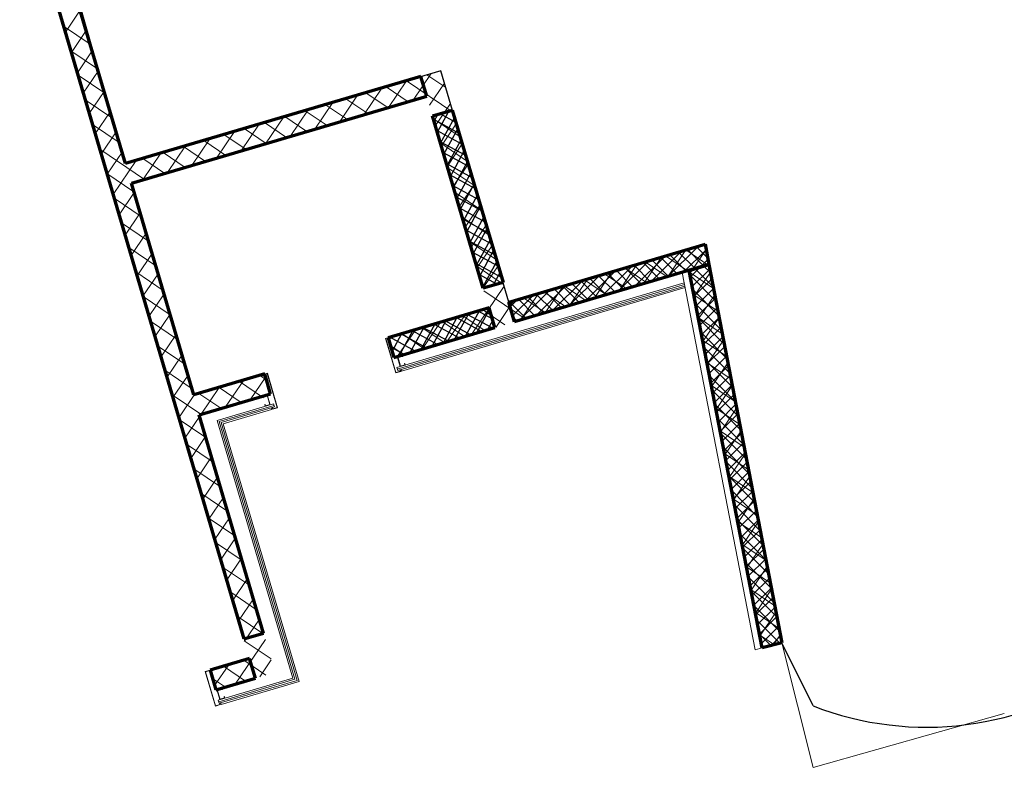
# Model space of a CAD drawing. Header units: millimetres. Extents: x 98667 to 994031, y -2704 to 533009.
# Tile 224 of 256: x 666560 to 676145, y 376367 to 383785. Entities that reach past the tile are written whole.
import ezdxf

# ---------------------------------------------------------------- set-up
doc = ezdxf.new("R2010")
doc.units = ezdxf.units.MM
doc.linetypes.add('AP03000E0$0$HIDDEN', pattern=[9.525, 6.35, -3.175])
doc.linetypes.add('sp00000g0$0$CENTER', pattern=[50.8, 31.75, -6.35, 6.35, -6.35])
for name, color, linetype, lineweight in [('0_F&B AREA', 3, 'Continuous', 0), ('A-WALL-FNSH', 1, 'Continuous', 15), ('A-WALL-FULL', 6, 'Continuous', 70), ('A-WALL-PATT', 5, 'Continuous', 15), ('AP03000E0$0$A-GLAZ-FULL-EXTR', 2, 'Continuous', 20), ('AP03000E0$0$A-WALL-FNSH', 1, 'Continuous', 15)]:
    doc.layers.add(name, color=color, linetype=linetype, lineweight=lineweight)
for name, color, linetype in [('A-WALL-PATT-50', 5, 'Continuous'), ('sp00000g0$0$S-GRID', 1, 'sp00000g0$0$CENTER'), ('STAIRCASE-7$0$A-WALL-HATCH', 253, 'Continuous')]:
    doc.layers.add(name, color=color, linetype=linetype)
doc.layers.add('AP03000E0$0$A-Slab Edge Guide', color=55, linetype='Continuous', lineweight=15, plot=False)

msp = doc.modelspace()

# ---------------------------------------------------------------- linework, layer by layer
at = {"layer": '0_F&B AREA', "color": 251, "extrusion": (-8.97989e-08, -2.5816e-08, 1)}
for p, q in [((667080.7, 384111.6, 0), (667588.8, 382385.1, 0)), ((667588.8, 382385.1, 0), (670658.8, 383288.6, 0)), ((670658.8, 383288.6, 0), (671321.5, 381037.5, 0)), ((671321.5, 381037.5, 0), (673231.6, 381599.9, 0)), ((673231.6, 381599.9, 0), (673980.5, 377724, 0)), ((673980.5, 377724, 0), (674285.9, 376511.4, 0)), ((674285.9, 376511.4, 0), (676145, 377037.3, 0))]:
    msp.add_line(p, q, dxfattribs=at)
at = {"layer": 'A-WALL-FNSH', "color": 251, "linetype": 'ByBlock'}
for p, q in [((673718.8, 377654.7), (673009.7, 381326.1)), ((673786.3, 377674.6), (673718.8, 377654.7, 0))]:
    msp.add_line(p, q, dxfattribs=at)
at = {"layer": 'A-WALL-FNSH', "color": 251}
for p, q in [((670231, 380401.8), (673029.1, 381225.6)), ((670235.5, 380386.4), (673032.2, 381209.8)), ((670240.1, 380371.1), (673035.2, 381194.1)), ((670278.2, 380365.6), (673038.3, 381178.3)), ((670121.7, 380684.4), (670169.7, 380698.5)), ((670220.6, 380348.6), (670121.7, 380684.4)), ((670167.7, 380694.8), (670125.5, 380682.4)), ((670125.5, 380682.4), (670222.6, 380352.4)), ((670171.4, 380682.3), (670167.7, 380694.8)), ((670169.7, 380698.5), (670174.2, 380683.2)), ((670174.2, 380683.2), (670171.4, 380682.3)), ((670235.8, 380509.5), (670283.8, 380523.6)), ((670264.6, 380411.6), (670235.8, 380509.5)), ((670281.7, 380519.9), (670239.5, 380507.5)), ((670239.5, 380507.5), (670266.6, 380415.4)), ((670285.4, 380507.4), (670281.7, 380519.9)), ((670283.8, 380523.6), (670288.3, 380508.3)), ((670288.3, 380508.3), (670285.4, 380507.4)), ((670305.2, 380440.3), (670308, 380441.1)), ((670308.8, 380427.8), (670305.2, 380440.3)), ((670308, 380441.1), (670312.6, 380425.8)), ((668970.6, 380345.6), (668922.6, 380331.5)), ((669069.4, 380009.8), (668970.6, 380345.6)), ((670268.6, 380362.8), (670220.6, 380348.6)), ((670222.6, 380352.4), (670264.8, 380364.8)), ((670240.1, 380371.1), (670231, 380401.8)), ((670244.6, 380355.7), (670268.6, 380362.8)), ((670244.6, 380355.7), (670268.6, 380362.8)), ((670261.2, 380377.3), (670264, 380378.1)), ((670264.8, 380364.8), (670261.2, 380377.3)), ((670264, 380378.1), (670268.6, 380362.8)), ((670312.6, 380425.8), (670264.6, 380411.6)), ((670266.6, 380415.4), (670308.8, 380427.8)), ((670278.2, 380365.6), (670273.6, 380380.9)), ((668922.6, 380331.5), (668927.1, 380316.1)), ((668926.3, 380329.4), (668968.5, 380341.9)), ((668930, 380317), (668926.3, 380329.4)), ((668927.1, 380316.1), (668930, 380317)), ((668968.5, 380341.9), (669065.6, 380011.9)), ((668969.5, 380136.8), (668921.5, 380122.7)), ((668921.5, 380122.7), (668926, 380107.3)), ((668925.2, 380120.6), (668967.4, 380133.1)), ((668928.9, 380108.2), (668925.2, 380120.6)), ((668926, 380107.3), (668928.9, 380108.2)), ((668967.4, 380133.1), (668994.5, 380041)), ((668998.2, 380038.9), (668969.5, 380136.8)), ((669031.8, 380048.8), (668482.2, 379887.1)), ((669036.3, 380033.5), (668502.1, 379876.3)), ((669040.9, 380018.1), (668522, 379865.5)), ((669011.8, 379992.9), (668541.8, 379854.6)), ((668948.6, 380041), (668945.8, 380040.2)), ((668945.8, 380040.2), (668950.3, 380024.8)), ((668952.3, 380028.5), (668948.6, 380041)), ((668950.3, 380024.8), (668998.2, 380038.9)), ((668994.5, 380041), (668952.3, 380028.5)), ((669011.8, 379992.9), (669007.3, 380008.2)), ((669019.7, 380011.9), (669016.9, 380011.1)), ((669016.9, 380011.1), (669021.4, 379995.7)), ((669023.4, 379999.4), (669019.7, 380011.9)), ((669021.4, 379995.7), (669069.4, 380009.8)), ((669045.4, 380002.8), (669021.4, 379995.7)), ((669045.4, 380002.8), (669021.4, 379995.7)), ((669065.6, 380011.9), (669023.4, 379999.4)), ((669040.9, 380018.1), (669031.8, 380048.8)), ((668482.2, 379887.1), (669220.1, 377379.9)), ((668502.1, 379876.3), (669239.9, 377369.1)), ((668522, 379865.5), (669259.8, 377358.2)), ((668541.8, 379854.6), (669279.7, 377347.4)), ((668366, 377443.3), (668414, 377457.4)), ((668464.8, 377107.6), (668366, 377443.3)), ((668411.9, 377453.7), (668369.7, 377441.3)), ((668369.7, 377441.3), (668466.8, 377111.3)), ((668415.6, 377441.3), (668411.9, 377453.7)), ((668414, 377457.4), (668418.5, 377442.1)), ((668418.5, 377442.1), (668415.6, 377441.3)), ((669220.1, 377379.9), (668493.5, 377166)), ((668480, 377268.4), (668528, 377282.5)), ((668525.9, 377278.8), (668483.7, 377266.4)), ((669239.9, 377369.1), (668498, 377150.7)), ((669259.8, 377358.2), (668502.5, 377135.3)), ((669279.7, 377347.4), (668522.4, 377124.5)), ((668529.6, 377266.3), (668525.9, 377278.8)), ((668528, 377282.5), (668532.5, 377267.2)), ((668464.8, 377107.6), (668422.5, 377251.5)), ((668508.8, 377170.6), (668480, 377268.4)), ((668483.7, 377266.4), (668510.8, 377174.3)), ((668556.8, 377184.7), (668508.8, 377170.6)), ((668510.8, 377174.3), (668553.1, 377186.7)), ((668532.5, 377267.2), (668529.6, 377266.3)), ((668549.4, 377199.2), (668552.3, 377200)), ((668553.1, 377186.7), (668549.4, 377199.2)), ((668552.3, 377200), (668556.8, 377184.7)), ((668512.8, 377121.7), (668464.8, 377107.6)), ((668466.8, 377111.3), (668509, 377123.7)), ((668502.5, 377135.3), (668493.5, 377166)), ((668505.4, 377136.2), (668508.3, 377137)), ((668509, 377123.7), (668505.4, 377136.2)), ((668508.3, 377137), (668512.8, 377121.7)), ((668522.4, 377124.5), (668517.8, 377139.9))]:
    msp.add_line(p, q, dxfattribs=at)
at = {"layer": 'A-WALL-FULL', "color": 251, "linetype": 'ByBlock'}
for p, q in [((667588.8, 382385.2), (667080.7, 384111.6)), ((666888.9, 384055.1), (668740.7, 377762.1)), ((670466.3, 383232.1), (667588.8, 382385.2)), ((670522.8, 383040.3), (670466.3, 383232.1)), ((667647.6, 382194.1), (670522.8, 383040.3)), ((670579.9, 382848.4), (670771.2, 382904.7)), ((671072.4, 381173), (670579.9, 382848.4)), ((670771.2, 382904.7), (671264.9, 381229.7)), ((668253.6, 380134.8), (667647.6, 382194.1)), ((671321.5, 381037.5), (673231.6, 381599.9)), ((671321.5, 381037.5), (673231.6, 381599.9)), ((673231.6, 381599.9), (673269.9, 381402.7)), ((673231.6, 381599.9), (673269.9, 381402.7)), ((673269.9, 381402.7), (671377.9, 380845.9)), ((673269.9, 381402.7), (671378, 380845.7)), ((673077.2, 381346), (673269.9, 381402.7)), ((673269.9, 381402.7), (673980.6, 377723.5)), ((673786.3, 377674.6), (673077.2, 381346)), ((671264.9, 381229.7), (671072.4, 381173)), ((671377.9, 380845.9), (671321.5, 381037.5)), ((671128.9, 380981), (670145.6, 380691.7)), ((671186.1, 380789.4), (671128.9, 380981)), ((670202.1, 380499.8), (671186.1, 380789.4)), ((670145.6, 380691.7), (670202.1, 380499.8)), ((668946.6, 380338.5), (668253.6, 380134.8)), ((669003, 380146.8), (668946.6, 380338.5)), ((668308.4, 379942.5), (669003, 380146.8)), ((668932.8, 377818.6), (668308.4, 379942.5)), ((668740.7, 377762.1), (668741, 377762.2)), ((668741, 377762.2), (668932.8, 377818.6)), ((673980.6, 377723.5), (673786.3, 377674.6)), ((668797.3, 377570.4), (668413.9, 377457.6)), ((668854.6, 377378.6), (668797.3, 377570.4)), ((668413.9, 377457.6), (668470.5, 377265.5)), ((668470.5, 377265.5), (668854.6, 377378.6))]:
    msp.add_line(p, q, dxfattribs=at)
at = {"layer": 'A-WALL-PATT', "color": 251, "linetype": 'Continuous'}
for p, q in [((667004.8, 383663.3), (667149.6, 383877.5)), ((666987.4, 383722.6), (667246.8, 383547.2)), ((667062.9, 383465.8), (667207.7, 383680)), ((667057.8, 383483.4), (667317.2, 383308)), ((667121, 383268.3), (667265.8, 383482.6)), ((667128.1, 383244.2), (667387.7, 383068.8)), ((667179.1, 383070.8), (667324, 383285.1)), ((670389.3, 383000.8), (670565.2, 383261.1)), ((670523.1, 383248.7), (670707.3, 383124.2)), ((670128.2, 383132.4), (670343, 382987.2)), ((670150.1, 382930.4), (670326, 383190.7)), ((670325.6, 383190.5), (670777.7, 382885)), ((670549, 382953.5), (670694.2, 383168.4)), ((667237.2, 382873.3), (667382.1, 383087.6)), ((669671.7, 382789.7), (669847.6, 383049.9)), ((669910.9, 382860), (670086.8, 383120.3)), ((669930.7, 383074.3), (670145.5, 382929.1)), ((667198.5, 383005), (667458.1, 382829.5)), ((669432.5, 382719.3), (669608.4, 382979.5)), ((669535.7, 382958.1), (669750.5, 382812.8)), ((669733.2, 383016.2), (669948, 382871)), ((670607, 382756), (670752.4, 382971)), ((667295.3, 382675.8), (667440.2, 382890.2)), ((668954.1, 382578.5), (669130, 382838.6)), ((669140.7, 382841.8), (669355.5, 382696.6)), ((669193.3, 382648.9), (669369.2, 382909.1)), ((669338.2, 382899.9), (669553, 382754.7)), ((667268.8, 382765.8), (667528.5, 382590.3)), ((668714.9, 382508.1), (668890.8, 382768.2)), ((668943.2, 382783.7), (669158, 382638.5)), ((670587.7, 382821.8), (670848.1, 382645.7)), ((670665.1, 382558.4), (670810.5, 382773.5)), ((667353.4, 382478.3), (667498.4, 382692.7)), ((668475.7, 382437.8), (668651.6, 382697.8)), ((668548.3, 382667.4), (668763, 382522.3)), ((668745.8, 382725.6), (668960.5, 382580.4)), ((667997.4, 382297), (668173.2, 382557)), ((668153.3, 382551.2), (668368, 382406.1)), ((668236.6, 382367.4), (668412.4, 382627.4)), ((668350.8, 382609.3), (668565.5, 382464.2)), ((670658, 382582.6), (670918.6, 382406.5)), ((670723.2, 382360.9), (670868.6, 382576.1)), ((667339.2, 382526.7), (667775.5, 382231.7)), ((667411.5, 382280.8), (667556.5, 382495.2)), ((667758.2, 382226.6), (667933.9, 382486.6)), ((667955.8, 382493.1), (668170.5, 382347.9)), ((667469.7, 382083.3), (667694.7, 382416.2)), ((667758.3, 382435), (667973, 382289.8)), ((670781.3, 382163.3), (670926.8, 382378.6)), ((667409.6, 382287.5), (667672.5, 382109.8)), ((670728.3, 382343.5), (670989, 382167.3)), ((670839.3, 381965.8), (670984.9, 382181.1)), ((667527.8, 381885.8), (667674.5, 382102.8)), ((670798.6, 382104.4), (671059.4, 381928)), ((667479.9, 382048.3), (667743.2, 381870.3)), ((670897.4, 381768.2), (671043.1, 381983.7)), ((667585.9, 381688.3), (667732.8, 381905.6)), ((667550.3, 381809.1), (667813.9, 381630.9)), ((670868.9, 381865.2), (671129.9, 381688.8)), ((670955.5, 381570.7), (671101.2, 381786.2)), ((667644, 381490.7), (667791.1, 381708.3)), ((670939.2, 381626.1), (671200.3, 381449.6)), ((671013.6, 381373.1), (671159.3, 381588.8)), ((667620.7, 381569.9), (667884.7, 381391.5)), ((667702.1, 381293.2), (667849.3, 381511.1)), ((672870.2, 381285.1), (673046.2, 381545.3)), ((673043.9, 381544.7), (673272.1, 381390.4)), ((673082.9, 381316.2), (673241.2, 381550.4)), ((672391.8, 381144.3), (672567.7, 381404.5)), ((672631, 381214.7), (672806.9, 381474.9)), ((672649, 381428.4), (672863.8, 381283.2)), ((672846.4, 381486.5), (673061.3, 381341.3)), ((667691, 381330.7), (667955.4, 381152)), ((667760.2, 381095.7), (667907.6, 381313.8)), ((671009.5, 381386.9), (671270.8, 381210.3)), ((671071.7, 381175.6), (671217.5, 381391.3)), ((672152.6, 381073.9), (672328.5, 381334)), ((672254.1, 381312.1), (672468.8, 381166.9)), ((672451.5, 381370.3), (672666.3, 381225.1)), ((673080.6, 381328.2), (673314.7, 381170)), ((673125.5, 381095.7), (673283.8, 381329.9)), ((671913.4, 381003.5), (672089.2, 381263.6)), ((672056.6, 381254), (672271.4, 381108.8)), ((667818.3, 380898.2), (667965.9, 381116.6)), ((670956.6, 380721.8), (671275.6, 381193.8)), ((671079.8, 381147.8), (671481.4, 380876.3)), ((671435, 380862.7), (671610.8, 381122.7)), ((671661.7, 381137.7), (671876.4, 380992.6)), ((671674.2, 380933.1), (671850, 381193.1)), ((671859.1, 381195.8), (672073.9, 381050.7)), ((673168.1, 380875.3), (673326.4, 381109.5)), ((667761.4, 381091.6), (668026.1, 380912.6)), ((671195.8, 380792.2), (671371.5, 381052.3)), ((671464.2, 381079.6), (671678.9, 380934.4)), ((673123.2, 381107.9), (673357.3, 380949.6)), ((667876.4, 380700.7), (668024.2, 380919.3)), ((671065.5, 380965.9), (671283.9, 380818.2)), ((667831.8, 380852.4), (668096.9, 380673.2)), ((670478.1, 380581), (670655.6, 380843.6)), ((670672.1, 380848.5), (670889, 380702)), ((670717.4, 380651.4), (670895.7, 380915.2)), ((670868.8, 380907.2), (671086.5, 380760.1)), ((673165.7, 380887.5), (673399.9, 380729.2)), ((673210.7, 380654.8), (673369, 380889)), ((670238.9, 380510.6), (670415.6, 380772)), ((670278.8, 380731.2), (670494, 380585.7)), ((670475.5, 380789.8), (670691.5, 380643.8)), ((667934.5, 380503.2), (668082.4, 380722.1)), ((670153, 380666.9), (670175.6, 380700.4)), ((673208.3, 380667.1), (673442.5, 380508.8)), ((673253.2, 380434.3), (673411.6, 380668.6)), ((667902.1, 380613.2), (668167.6, 380433.7)), ((670168.5, 380614.1), (670296.5, 380527.6)), ((667992.6, 380305.7), (668140.7, 380524.8)), ((673250.8, 380446.7), (673485.1, 380288.4)), ((673295.8, 380213.8), (673454.2, 380448.1)), ((667972.5, 380374), (668238.4, 380194.3)), ((668050.7, 380108.2), (668199, 380327.5)), ((668564.4, 380017.7), (668740.3, 380277.9)), ((668699.4, 380265.9), (668914.2, 380120.7)), ((668803.6, 380088.1), (668954.6, 380311.4)), ((668897, 380323.9), (668964.2, 380278.5)), ((668325.2, 379947.3), (668501.1, 380207.6)), ((668501.9, 380207.8), (668716.7, 380062.5)), ((673293.4, 380226.3), (673527.6, 380068)), ((673338.4, 379993.4), (673496.8, 380227.7)), ((668042.9, 380134.8), (668321.8, 379946.3)), ((668108.8, 379910.7), (668262, 380137.3)), ((668304.3, 380149.7), (668519.3, 380004.4)), ((673336, 380005.9), (673570.2, 379847.6)), ((673381, 379772.9), (673539.4, 380007.2)), ((668113.2, 379895.6), (668373.4, 379719.8)), ((668166.9, 379713.2), (668312.1, 379928)), ((673378.5, 379785.5), (673612.8, 379627.2)), ((673423.5, 379552.4), (673582, 379786.8)), ((668225, 379515.6), (668370.2, 379730.5)), ((668183.6, 379656.5), (668443.8, 379480.6)), ((668283.1, 379318.1), (668428.3, 379533)), ((673421.1, 379565.1), (673655.4, 379406.7)), ((673466.1, 379331.9), (673624.6, 379566.3)), ((668254, 379417.3), (668514.2, 379241.4)), ((668341.2, 379120.6), (668486.5, 379335.5)), ((673463.6, 379344.8), (673698, 379186.3)), ((673508.7, 379111.4), (673667.2, 379345.9)), ((668324.3, 379178.1), (668584.5, 379002.2)), ((668399.3, 378923.1), (668544.6, 379138)), ((673506.2, 379124.4), (673740.6, 378965.9)), ((673551.3, 378891), (673709.8, 379125.4)), ((668394.7, 378938.9), (668654.9, 378763)), ((668457.4, 378725.6), (668602.7, 378940.5)), ((673593.9, 378670.5), (673752.4, 378905)), ((673548.8, 378904), (673783.2, 378745.5)), ((668515.5, 378528.1), (668660.8, 378743)), ((668465.1, 378699.7), (668725.3, 378523.8)), ((673591.3, 378683.6), (673825.8, 378525.1)), ((673636.4, 378450), (673795, 378684.5)), ((668573.7, 378330.6), (668718.9, 378545.5)), ((668535.4, 378460.5), (668795.7, 378284.6)), ((673633.9, 378463.2), (673868.3, 378304.7)), ((673679, 378229.5), (673837.6, 378464.1)), ((668631.8, 378133.1), (668777, 378348)), ((673676.4, 378242.8), (673910.9, 378084.3)), ((673721.6, 378009), (673880.2, 378243.6)), ((668605.8, 378221.4), (668866.1, 378045.4)), ((668689.9, 377935.6), (668835.2, 378150.5)), ((668676.2, 377982.2), (668936.5, 377806.2)), ((668748, 377738.1), (668893.3, 377953)), ((673719, 378022.4), (673953.5, 377863.9)), ((673764.2, 377788.6), (673922.7, 378023.1)), ((668657.8, 377321.2), (668951.4, 377755.5)), ((673761.6, 377802), (673908.4, 377702.8)), ((673895.9, 377699.9), (673965.3, 377802.7)), ((668746.5, 377743), (669006.9, 377567)), ((668457.7, 377308.7), (668594.2, 377510.6)), ((668544.9, 377496), (668759.4, 377351.1)), ((668742.3, 377554.2), (668956.9, 377409.1)), ((668896.9, 377391.5), (669009.5, 377558)), ((668437.7, 377376.9), (668561.8, 377293))]:
    msp.add_line(p, q, dxfattribs=at)
at = {"layer": 'A-WALL-PATT-50', "color": 251, "linetype": 'Continuous'}
for p, q in [((670594.4, 382799), (670629.2, 382862.9)), ((670626.1, 382691.3), (670736.9, 382894.6)), ((670806.1, 382786.1), (670652.5, 382869.8)), ((670774.4, 382893.8), (670760.2, 382901.5)), ((670837.9, 382678.4), (670590.2, 382813.3)), ((670657.8, 382583.5), (670792.8, 382831.3)), ((670869.6, 382570.7), (670621.9, 382705.7)), ((670689.5, 382475.7), (670824.5, 382723.7)), ((670901.4, 382463), (670653.5, 382598.1)), ((670721.1, 382368), (670856.3, 382616)), ((670933.1, 382355.3), (670685.1, 382490.5)), ((670752.8, 382260.2), (670888, 382508.4)), ((670964.9, 382247.7), (670716.8, 382382.8)), ((670784.5, 382152.4), (670919.8, 382400.7)), ((670996.6, 382140), (670748.4, 382275.2)), ((670816.2, 382044.7), (670951.5, 382293)), ((671028.4, 382032.3), (670780, 382167.6)), ((670847.8, 381936.9), (670983.2, 382185.4)), ((670879.5, 381829.1), (671015, 382077.7)), ((671060.1, 381924.6), (670811.7, 382059.9)), ((671091.8, 381816.9), (670843.3, 381952.3)), ((670911.2, 381721.4), (671046.7, 381970.1)), ((671123.6, 381709.2), (670874.9, 381844.7)), ((670942.9, 381613.6), (671078.4, 381862.4)), ((671155.3, 381601.5), (670906.6, 381737.1)), ((670974.5, 381505.8), (671110.2, 381754.7)), ((671187.1, 381493.8), (670938.2, 381629.4)), ((671006.2, 381398.1), (671141.9, 381647.1)), ((671218.8, 381386.2), (670969.8, 381521.8)), ((671037.9, 381290.3), (671173.6, 381539.4)), ((672705.9, 381236.8), (673003.6, 381532.8)), ((672865.8, 381283.8), (673163.5, 381579.9)), ((673048.2, 381337.5), (672887.8, 381498.7)), ((673134.8, 381363), (672974.4, 381524.2)), ((673025.7, 381330.9), (673242.1, 381546.1)), ((673221.4, 381388.5), (673061, 381549.7)), ((673257.9, 381464.2), (673147.6, 381575.2)), ((671250.6, 381278.5), (671001.5, 381414.2)), ((671069.6, 381182.5), (671205.4, 381431.8)), ((672386.2, 381142.7), (672683.8, 381438.6)), ((672701.8, 381235.5), (672541.5, 381396.7)), ((672546, 381189.7), (672843.7, 381485.7)), ((672788.4, 381261), (672628.1, 381422.2)), ((672875, 381286.5), (672714.6, 381447.7)), ((672961.6, 381312), (672801.2, 381473.2)), ((673185.5, 381377.9), (673260.3, 381452.2)), ((671206.1, 381212.3), (671033.1, 381306.6)), ((671170.5, 381201.9), (671237.1, 381324.1)), ((672066.4, 381048.6), (672364, 381344.5)), ((672226.3, 381095.6), (672523.9, 381391.5)), ((672442, 381159.1), (672281.7, 381320.2)), ((672528.6, 381184.6), (672368.3, 381345.7)), ((672615.2, 381210.1), (672454.9, 381371.2)), ((673089.5, 381282.4), (673185.5, 381377.9)), ((673107.6, 381188.5), (673278.5, 381358.4)), ((673312, 381184.7), (673134.8, 381362.9)), ((673285, 381324.4), (673221.4, 381388.4)), ((671746.7, 380954.5), (672044.1, 381250.3)), ((671906.5, 381001.5), (672204, 381297.4)), ((672095.6, 381057.1), (671935.3, 381218.3)), ((672182.2, 381082.6), (672021.9, 381243.8)), ((672268.8, 381108.1), (672108.5, 381269.3)), ((672355.4, 381133.6), (672195.1, 381294.8)), ((673339, 381045), (673086.2, 381299.2)), ((673125.7, 381094.6), (673296.6, 381264.5)), ((671098.3, 381180.6), (671064.7, 381198.9)), ((671360.2, 380906), (671564.4, 381109.1)), ((671426.9, 380860.4), (671724.3, 381156.1)), ((671586.8, 380907.4), (671884.2, 381203.2)), ((671749.2, 380955.2), (671589, 381116.3)), ((671835.8, 380980.7), (671675.6, 381141.8)), ((671922.4, 381006.2), (671762.2, 381167.3)), ((672009, 381031.7), (671848.7, 381192.8)), ((673366, 380905.3), (673113.2, 381159.5)), ((673143.9, 381000.7), (673314.8, 381170.6)), ((671489.4, 380878.7), (671329.2, 381039.8)), ((671334.7, 380992.6), (671404.5, 381062)), ((671576, 380904.2), (671415.8, 381065.3)), ((671662.6, 380929.7), (671502.4, 381090.8)), ((673393, 380765.6), (673140.2, 381019.8)), ((673162, 380906.7), (673332.9, 381076.7)), ((670792.1, 380673.4), (670927.4, 380921.7)), ((670899.7, 380705.1), (671035, 380953.4)), ((671164.4, 380783), (670916, 380918.4)), ((671007.4, 380736.8), (671133, 380967.3)), ((671160.3, 380875.7), (671023.7, 380950.1)), ((673180.1, 380812.8), (673351, 380982.8)), ((670469.1, 380578.4), (670604.4, 380826.7)), ((670576.8, 380610.1), (670712.1, 380858.4)), ((670841.3, 380687.9), (670592.8, 380823.3)), ((670684.4, 380641.7), (670819.7, 380890.1)), ((670949, 380719.6), (670700.5, 380855)), ((671056.7, 380751.3), (670808.3, 380886.7)), ((671115, 380768.5), (671165, 380860.1)), ((671402.8, 380853.3), (671364.4, 380891.9)), ((673420, 380625.9), (673167.1, 380880.2)), ((673198.3, 380718.9), (673369.2, 380888.9)), ((670185.6, 380555.8), (670281.5, 380731.7)), ((670253.8, 380515), (670389.1, 380763.4)), ((670518.1, 380592.8), (670269.6, 380728.2)), ((670361.5, 380546.7), (670496.8, 380795)), ((670625.9, 380624.5), (670377.3, 380759.9)), ((670733.6, 380656.2), (670485.1, 380791.6)), ((673447, 380486.2), (673194.1, 380740.5)), ((673216.4, 380625), (673387.3, 380795)), ((670153.9, 380663.5), (670173.8, 380700)), ((670410.4, 380561.1), (670161.9, 380696.5)), ((673234.6, 380531.1), (673405.5, 380701.1)), ((670302.7, 380529.4), (670172.6, 380600.3)), ((673473.9, 380346.5), (673221.1, 380600.8)), ((673252.7, 380437.2), (673423.6, 380607.2)), ((673500.9, 380206.8), (673248.1, 380461.1)), ((673270.8, 380343.3), (673441.7, 380513.3)), ((673289, 380249.4), (673459.9, 380419.4)), ((673527.9, 380067.1), (673275.1, 380321.4)), ((673307.1, 380155.5), (673478, 380325.4)), ((673554.9, 379927.4), (673302.1, 380181.7)), ((673325.3, 380061.6), (673496.2, 380231.5)), ((673343.4, 379967.7), (673514.3, 380137.6)), ((673581.9, 379787.7), (673329, 380042)), ((673361.5, 379873.8), (673532.4, 380043.7)), ((673608.9, 379648), (673356, 379902.3)), ((673379.7, 379779.9), (673550.6, 379949.8)), ((673397.8, 379686), (673568.7, 379855.9)), ((673635.9, 379508.3), (673383, 379762.6)), ((673415.9, 379592), (673586.9, 379762)), ((673662.8, 379368.6), (673410, 379622.9)), ((673434.1, 379498.1), (673605, 379668.1)), ((673689.8, 379228.9), (673437, 379483.2)), ((673452.2, 379404.2), (673623.1, 379574.2)), ((673470.4, 379310.3), (673641.3, 379480.3)), ((673488.5, 379216.4), (673659.4, 379386.4)), ((673716.8, 379089.2), (673463.9, 379343.5)), ((673506.6, 379122.5), (673677.6, 379292.5)), ((673743.8, 378949.5), (673490.9, 379203.8)), ((673524.8, 379028.6), (673695.7, 379198.6)), ((673542.9, 378934.7), (673713.8, 379104.7)), ((673770.8, 378809.8), (673517.9, 379064.1)), ((673561, 378840.8), (673732, 379010.8)), ((673797.8, 378670.1), (673544.9, 378924.4)), ((673579.2, 378746.9), (673750.1, 378916.9)), ((673597.3, 378653), (673768.3, 378823)), ((673824.8, 378530.4), (673571.9, 378784.7)), ((673615.5, 378559.1), (673786.4, 378729.1)), ((673851.8, 378390.7), (673598.9, 378645)), ((673633.6, 378465.2), (673804.5, 378635.2)), ((673651.7, 378371.3), (673822.7, 378541.3)), ((673878.7, 378251), (673625.8, 378505.3)), ((673669.9, 378277.3), (673840.8, 378447.4)), ((673905.7, 378111.3), (673652.8, 378365.6)), ((673688, 378183.4), (673859, 378353.4)), ((673706.1, 378089.5), (673877.1, 378259.5)), ((673932.7, 377971.6), (673679.8, 378226)), ((673724.3, 377995.6), (673895.2, 378165.6)), ((673959.7, 377831.9), (673706.8, 378086.3)), ((673742.4, 377901.7), (673913.4, 378071.7)), ((673960.6, 377718.5), (673733.8, 377946.6)), ((673760.6, 377807.8), (673931.5, 377977.8)), ((673778.7, 377713.9), (673949.7, 377883.9)), ((673871.1, 377695.9), (673760.7, 377806.9)), ((673873.9, 377696.6), (673967.8, 377790))]:
    msp.add_line(p, q, dxfattribs=at)
at = {"layer": 'AP03000E0$0$A-GLAZ-FULL-EXTR', "color": 251, "linetype": 'Continuous'}
msp.add_arc((717502.2, 197719), 179339.2, 89.995553, 114.847186, dxfattribs=at)
at = {"layer": 'AP03000E0$0$A-Slab Edge Guide', "color": 251, "linetype": 'AP03000E0$0$HIDDEN'}
msp.add_arc((717516.1, 197695.6), 180466, 89.99998, 131.000008, dxfattribs=at)
at = {"layer": 'AP03000E0$0$A-WALL-FNSH', "color": 251, "linetype": 'AP03000E0$0$HIDDEN'}
for radius in [179866, 179861, 179716]:
    msp.add_arc((717516.1, 197695.6), radius, 89.99998, 131.000008, dxfattribs=at)
at = {"layer": 'sp00000g0$0$S-GRID', "color": 251}
msp.add_arc((717516.1, 197695.6), 180466, 90, 130.999989, dxfattribs=at)
at = {"layer": 'STAIRCASE-7$0$A-WALL-HATCH', "color": 251}
for p, q in [((667588.8, 382385.2, 0), (667043.3, 384288.9, 0)), ((670659, 383288.7, 0), (667588.8, 382385.2, 0)), ((671321.4, 381037.9, 0), (670659, 383288.7, 0)), ((673231.6, 381599.9, 0), (671321.4, 381037.9, 0)), ((673980.7, 377723.5, 0), (673231.6, 381599.9, 0)), ((674285.9, 377109.8, 0), (673980.7, 377723.5, 0))]:
    msp.add_line(p, q, dxfattribs=at)
msp.add_arc((675387.9, 379935.6, 0), 3033.1, 248.69445, 305.94901, dxfattribs=at)

doc.saveas('drawing.dxf')
